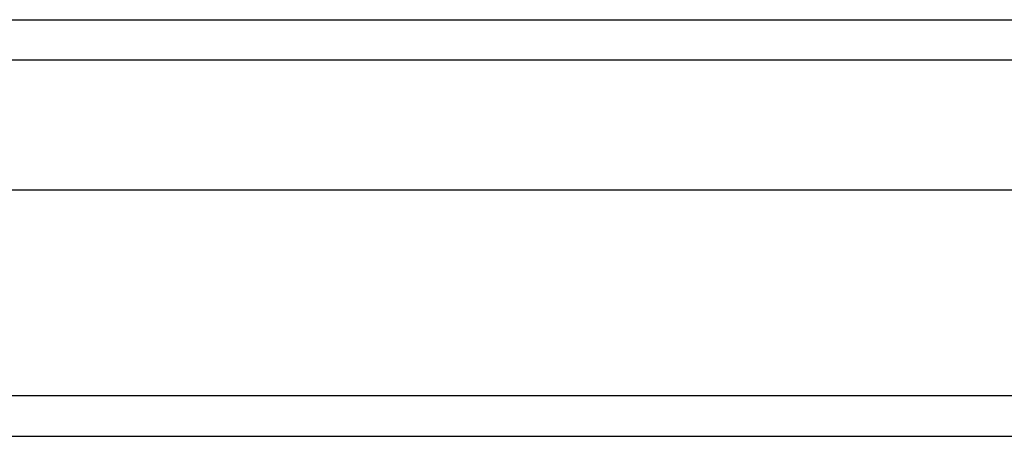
# Model space of a CAD drawing. Header units: inches. Extents: x 3 to 173, y 3 to 113.
# Tile 13 of 57: x 94.916 to 96.95, y 47.338 to 48.199. Entities that reach past the tile are written whole.
import ezdxf

# ---------------------------------------------------------------- set-up
doc = ezdxf.new("R2010")
doc.units = ezdxf.units.IN
doc.header["$LTSCALE"] = 10.4
doc.header["$MEASUREMENT"] = 0
doc.layers.add('Visible Edges(ANSI)', color=7, linetype='Continuous', lineweight=25)
doc.layers.add('Visible Tangent Edges(ANSI)', color=7, linetype='Continuous', lineweight=25)

msp = doc.modelspace()

# ---------------------------------------------------------------- linework, layer by layer
at = {"layer": 'Visible Edges(ANSI)'}
for p, q in [((75.63562, 48.19867), (97.71071, 48.19867)), ((97.71071, 47.84643), (75.63562, 47.84643)), ((74.82726, 47.33762), (98.51907, 47.33762))]:
    msp.add_line(p, q, dxfattribs=at)
at = {"layer": 'Visible Tangent Edges(ANSI)'}
for p, q in [((97.82504, 48.11517), (75.52129, 48.11517)), ((98.51907, 47.42113), (74.82726, 47.42113))]:
    msp.add_line(p, q, dxfattribs=at)

doc.saveas('drawing.dxf')
